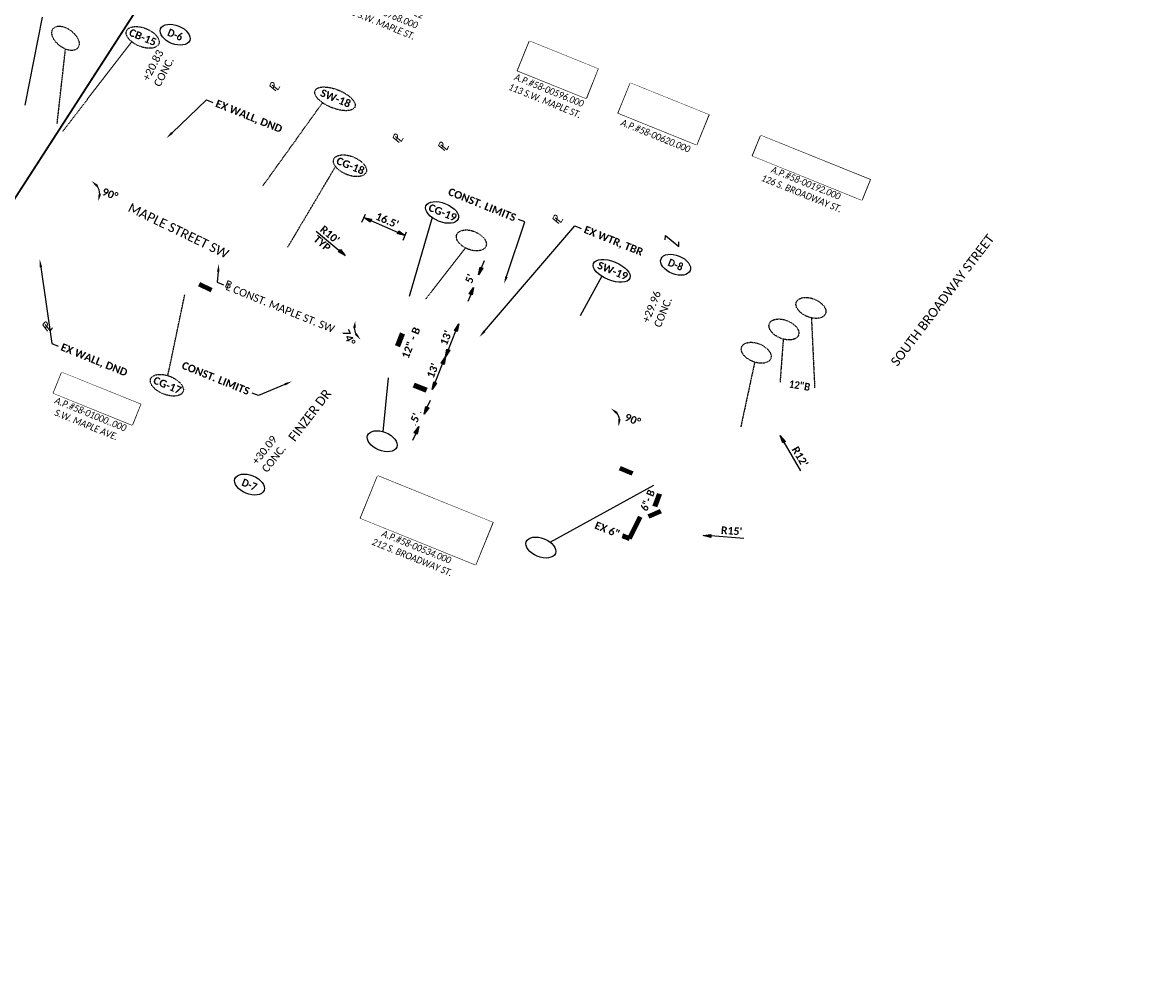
# Model space of a CAD drawing. Header units: feet. Extents: x 2204748 to 2209851, y 304262 to 307692.
# Tile 12 of 28: x 2206871 to 2207278, y 305408 to 305762. Entities that reach past the tile are written whole.
import ezdxf
from ezdxf import colors
from ezdxf.entities.mleader import LeaderData, LeaderLine
from ezdxf.math import Vec2, Vec3

# ---------------------------------------------------------------- set-up
doc = ezdxf.new("R2010")
doc.units = ezdxf.units.FT
doc.header["$MEASUREMENT"] = 0
doc.set_wipeout_variables(frame=1)
doc.linetypes.add('2', pattern=[0.1, 0.06, -0.04])
doc.linetypes.add('setbackex', pattern=[1.4, 1.3, -0.1])
for name, color, linetype in [('0_Text+_Line_Mask', 9, 'Continuous'), ('DR_P_Text', 7, 'Continuous'), ('DR_X_Text', 7, 'Continuous'), ('DV_X_Owner_Labels', 7, 'setbackex'), ('DV_X_Text', 7, 'Continuous'), ('RW_X_Text', 7, 'Continuous'), ('SH_TextM', 7, 'Continuous'), ('SV_X_Text_Comment', 7, 'Continuous')]:
    doc.layers.add(name, color=color, linetype=linetype)
doc.layers.add('SH_VPort', color=5, linetype='Continuous', plot=False)
doc.styles.add('Simplex Normal (0.14)', font='calibri.ttf', dxfattribs={"height": 0.14})
doc.styles.add('Slanted Normal (0.125) Font 31', font='calibrii.ttf', dxfattribs={"width": 0.9, "height": 0.125})
doc.styles.add('Slanted-Normal', font='calibriz.ttf', dxfattribs={"height": 0.14})
doc.styles.add('Slanted-Sub Title', font='calibriz.ttf', dxfattribs={"height": 0.17})
doc.styles.add('Straight Normal (0.14) Font 30', font='calibrib.ttf', dxfattribs={"height": 0.14})
doc.styles.add('Straight-Normal', font='calibrib.ttf', dxfattribs={"height": 0.14})
doc.dimstyles.new('Dec Straight 0', dxfattribs={"dimtxt": 0.14, "dimasz": 0.14, "dimexe": 0.07, "dimexo": 0.07, "dimgap": 0.05, "dimtad": 1, "dimdec": 0, "dimzin": 0, "dimdsep": 46, "dimtxsty": 'Straight Normal (0.14) Font 30', "dimcen": 0.07, "dimclrd": 9, "dimclre": 9, "dimclrt": 256, "dimadec": 0, "dimazin": 0, "dimtfac": 1, "dimtdec": 0, "dimtofl": 0, "dimtmove": 2, "dimatfit": 3, "dimfxl": 1, "dimtolj": 1, "dimtzin": 0, "dimlwd": 25, "dimlwe": 25, "dimarcsym": 0})
doc.dimstyles.new('Dec Straight 1', dxfattribs={"dimtxt": 0.14, "dimasz": 0.14, "dimexe": 0.07, "dimexo": 0.07, "dimgap": 0.05, "dimtad": 1, "dimdec": 1, "dimzin": 0, "dimdsep": 46, "dimtxsty": 'Straight Normal (0.14) Font 30', "dimblk": 'Dim1', "dimcen": 0, "dimclrd": 95, "dimclre": 95, "dimclrt": 256, "dimaunit": 1, "dimadec": 4, "dimazin": 0, "dimtfac": 1, "dimtdec": 1, "dimtofl": 0, "dimtmove": 0, "dimatfit": 3, "dimldrblk": 'Dim1', "dimfxl": 1, "dimtolj": 1, "dimtzin": 0, "dimlwd": 25, "dimlwe": 25, "dimarcsym": 0})

# ---------------------------------------------------------------- blocks, each defined once
blk = doc.blocks.new('PL')
at = {"layer": 'DV_X_Text', "char_height": 0.14, "attachment_point": 1, "style": 'Simplex Normal (0.14)'}
for s, insert, width in [('{\\Fsimplex|c0;\\Q15;P}', (-0.028, 0.106), 0.15221), ('{\\Fsimplex|c0;\\Q15;L}', (0.002, 0.072), 0.05119)]:
    blk.add_mtext(s, dxfattribs=dict(at, insert=insert, width=width))
blk = doc.blocks.new('Dim1')
h = blk.add_hatch(color=4)
h.dxf.hatch_style = 1
h.paths.add_polyline_path([(0, 0), (-1, -0.2), (-1, 0.2)])
at = {"color": 4}
blk.add_lwpolyline([(0, 0), (-1, -0.2), (-1, 0.2), (0, 0)], dxfattribs=at)
blk = doc.blocks.new('*D960')
at = {"layer": 'Defpoints', "color": 0, "transparency": 16777216}
for p in [(2207026.26, 305638.67), (2207026.26, 305638.67), (2207021.39, 305626.62)]:
    blk.add_point(p, dxfattribs=at)
at = {"layer": 'SH_TextM', "color": 95, "lineweight": 25, "transparency": 16777216}
blk.add_line((2207022.44, 305629.21), (2207025.21, 305636.07), dxfattribs=at)
at = {"layer": 'SH_TextM', "color": 95, "lineweight": 25, "transparency": 16777216, "xscale": 2.8, "yscale": 2.8, "zscale": 2.8}
for p, rotation in [((2207026.26, 305638.67), 67.98338012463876), ((2207021.39, 305626.62), 247.9833801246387)]:
    blk.add_blockref('Dim1', p, dxfattribs=dict(at, rotation=rotation))
at = {"layer": 'SH_TextM', "transparency": 16777216, "insert": (2207021.56, 305633.56), "char_height": 2.8, "attachment_point": 5, "rotation": 67.9834, "style": 'Straight Normal (0.14) Font 30'}
blk.add_mtext("\\A1;13'", dxfattribs=at)
blk = doc.blocks.new('*D961')
at = {"layer": 'Defpoints', "color": 0, "transparency": 16777216}
for p in [(2207031.13, 305650.72), (2207031.13, 305650.72), (2207026.26, 305638.67)]:
    blk.add_point(p, dxfattribs=at)
at = {"layer": 'SH_TextM', "color": 95, "lineweight": 25, "transparency": 16777216}
blk.add_line((2207027.31, 305641.27), (2207030.08, 305648.13), dxfattribs=at)
at = {"layer": 'SH_TextM', "color": 95, "lineweight": 25, "transparency": 16777216, "xscale": 2.8, "yscale": 2.8, "zscale": 2.8}
for p, rotation in [((2207031.13, 305650.72), 67.98338012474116), ((2207026.26, 305638.67), 247.9833801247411)]:
    blk.add_blockref('Dim1', p, dxfattribs=dict(at, rotation=rotation))
at = {"layer": 'SH_TextM', "transparency": 16777216, "insert": (2207026.43, 305645.61), "char_height": 2.8, "attachment_point": 5, "rotation": 67.9834, "style": 'Straight Normal (0.14) Font 30'}
blk.add_mtext("\\A1;13'", dxfattribs=at)
blk = doc.blocks.new('*D959')
at = {"layer": 'Defpoints', "color": 0, "transparency": 16777216}
for p in [(2207038.44, 305668.8), (2207038.44, 305668.8), (2207036.57, 305664.17)]:
    blk.add_point(p, dxfattribs=at)
at = {"layer": 'SH_TextM', "color": 95, "lineweight": 25, "transparency": 16777216}
for p, q in [((2207039.49, 305671.4), (2207040.54, 305673.99)), ((2207035.52, 305661.57), (2207034.47, 305658.97))]:
    blk.add_line(p, q, dxfattribs=at)
at = {"layer": 'SH_TextM', "color": 95, "lineweight": 25, "transparency": 16777216, "xscale": 2.8, "yscale": 2.8, "zscale": 2.8}
for p, rotation in [((2207038.44, 305668.8), 247.9833801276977), ((2207036.57, 305664.17), 67.98338012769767)]:
    blk.add_blockref('Dim1', p, dxfattribs=dict(at, rotation=rotation))
at = {"layer": 'SH_TextM', "transparency": 16777216, "insert": (2207035.26, 305667.39), "char_height": 2.8, "attachment_point": 5, "rotation": 67.9834, "style": 'Straight Normal (0.14) Font 30'}
blk.add_mtext("\\A1;5'", dxfattribs=at)
blk = doc.blocks.new('*D974')
at = {"layer": 'Defpoints', "color": 0, "transparency": 16777216}
for p in [(2206994.98, 305686.82), (2207011.42, 305683.29), (2207010.13, 305680.3)]:
    blk.add_point(p, dxfattribs=at)
at = {"layer": 'SH_TextM', "color": 95, "lineweight": 25, "transparency": 16777216}
for p, q in [((2206995.53, 305688.11), (2206996.82, 305691.1)), ((2206998.84, 305688.71), (2207008.85, 305684.4)), ((2207010.69, 305681.58), (2207011.98, 305684.57))]:
    blk.add_line(p, q, dxfattribs=at)
at = {"layer": 'SH_TextM', "color": 95, "lineweight": 25, "transparency": 16777216, "xscale": 2.8, "yscale": 2.8, "zscale": 2.8}
for p, rotation in [((2206996.27, 305689.82), 156.6982389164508), ((2207011.42, 305683.29), 336.6982389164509)]:
    blk.add_blockref('Dim1', p, dxfattribs=dict(at, rotation=rotation))
at = {"layer": 'SH_TextM', "transparency": 16777216, "insert": (2207004.81, 305688.8), "char_height": 2.8, "attachment_point": 5, "rotation": 336.6982, "style": 'Straight Normal (0.14) Font 30'}
blk.add_mtext("\\A1;16.5'", dxfattribs=at)
blk = doc.blocks.new('*D982')
at = {"layer": 'Defpoints', "color": 0, "transparency": 16777216}
for p in [(2207106.05, 305574.05), (2207121.01, 305572.97)]:
    blk.add_point(p, dxfattribs=at)
at = {"layer": 'SH_TextM', "color": 95, "lineweight": 25, "transparency": 16777216}
blk.add_line((2207135.99, 305571.89), (2207123.8, 305572.77), dxfattribs=at)
at = {"layer": 'SH_TextM', "color": 95, "lineweight": 25, "transparency": 16777216, "xscale": 2.8, "yscale": 2.8, "zscale": 2.8, "rotation": 175.8834313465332}
blk.add_blockref('Dim1', (2207121.01, 305572.97), dxfattribs=at)
at = {"layer": 'SH_TextM', "transparency": 16777216, "insert": (2207131.46, 305574.65), "char_height": 2.8, "attachment_point": 5, "rotation": 355.8834, "style": 'Straight Normal (0.14) Font 30'}
blk.add_mtext("\\A1;R15'", dxfattribs=at)
blk = doc.blocks.new('*D983')
at = {"layer": 'Defpoints', "color": 0, "transparency": 16777216}
for p in [(2207143.31, 305620.03), (2207149.34, 305609.65)]:
    blk.add_point(p, dxfattribs=at)
at = {"layer": 'SH_TextM', "color": 95, "lineweight": 25, "transparency": 16777216}
blk.add_line((2207156.89, 305596.67), (2207150.75, 305607.23), dxfattribs=at)
at = {"layer": 'SH_TextM', "color": 95, "lineweight": 25, "transparency": 16777216, "xscale": 2.8, "yscale": 2.8, "zscale": 2.8, "rotation": 120.168026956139}
blk.add_blockref('Dim1', (2207149.34, 305609.65), dxfattribs=at)
at = {"layer": 'SH_TextM', "transparency": 16777216, "insert": (2207156.62, 305601.96), "char_height": 2.8, "attachment_point": 5, "rotation": 300.168, "style": 'Straight Normal (0.14) Font 30'}
blk.add_mtext("\\A1;R12'", dxfattribs=at)
blk = doc.blocks.new('*D987')
at = {"layer": 'Defpoints', "color": 0, "transparency": 16777216}
for p in [(2207018.49, 305617.52), (2207016.42, 305612.97), (2207016.47, 305612.94)]:
    blk.add_point(p, dxfattribs=at)
at = {"layer": 'SH_TextM', "color": 95, "lineweight": 25, "transparency": 16777216}
for p, q in [((2207019.56, 305620.11), (2207020.69, 305622.67)), ((2207017.2, 305618.08), (2207017.15, 305618.11)), ((2207015.19, 305613.51), (2207015.14, 305613.53)), ((2207015.3, 305610.4), (2207014.17, 305607.84))]:
    blk.add_line(p, q, dxfattribs=at)
at = {"layer": 'SH_TextM', "color": 95, "lineweight": 25, "transparency": 16777216, "xscale": 2.8, "yscale": 2.8, "zscale": 2.8}
for p, rotation in [((2207018.44, 305617.54), 246.2620919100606), ((2207016.42, 305612.97), 66.26209191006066)]:
    blk.add_blockref('Dim1', p, dxfattribs=dict(at, rotation=rotation))
at = {"layer": 'SH_TextM', "transparency": 16777216, "insert": (2207015.21, 305616.23), "char_height": 2.8, "attachment_point": 5, "rotation": 66.2621, "style": 'Straight Normal (0.14) Font 30'}
blk.add_mtext("\\A1;5'", dxfattribs=at)
blk = doc.blocks.new('*D990')
at = {"color": 9, "lineweight": 25, "transparency": 16777216}
blk.add_arc((2206487.51, 306005.9), 5.2, 353.6535, 21.1968, dxfattribs=at)
at = {"color": 9, "transparency": 16777216}
for points in [[(2206491.99, 306007.5), (2206492.74, 306008.06), (2206490.69, 306010.02)], [(2206493.12, 306005.15), (2206492.25, 306005.5), (2206491.64, 306002.73)]]:
    blk.add_solid(points, dxfattribs=at)
at = {"layer": 'Defpoints', "color": 0, "transparency": 16777216}
for p in [(2206088.54, 306312.8), (2206511.91, 306037.6), (2206492.32, 306007.88), (2206487.51, 306005.9), (2207261.27, 305410.7)]:
    blk.add_point(p, dxfattribs=at)
at = {"transparency": 16777216, "insert": (2206495.35, 306006.28), "char_height": 2.8, "attachment_point": 5, "rotation": 272.7622, "style": 'Straight Normal (0.14) Font 30'}
blk.add_mtext('\\A1;90%%D', dxfattribs=at)
blk = doc.blocks.new('*D991')
at = {"color": 9, "lineweight": 25, "transparency": 16777216}
blk.add_arc((2206836.61, 305737.42), 5.2, 353.6535, 21.1968, dxfattribs=at)
at = {"color": 9, "transparency": 16777216}
for points in [[(2206841.09, 305739.02), (2206841.83, 305739.58), (2206839.78, 305741.54)], [(2206842.21, 305736.67), (2206841.35, 305737.02), (2206840.73, 305734.25)]]:
    blk.add_solid(points, dxfattribs=at)
at = {"layer": 'Defpoints', "color": 0, "transparency": 16777216}
for p in [(2206437.63, 306044.32), (2206861.01, 305769.12), (2206841.42, 305739.4), (2206836.61, 305737.42), (2207610.37, 305142.22)]:
    blk.add_point(p, dxfattribs=at)
at = {"transparency": 16777216, "insert": (2206844.45, 305737.8), "char_height": 2.8, "attachment_point": 5, "rotation": 272.7622, "style": 'Straight Normal (0.14) Font 30'}
blk.add_mtext('\\A1;90%%D', dxfattribs=at)
blk = doc.blocks.new('*D992')
at = {"color": 9, "lineweight": 25, "transparency": 16777216}
blk.add_arc((2207085.08, 305614.89), 5.2, 9.2055, 36.7487, dxfattribs=at)
at = {"color": 9, "transparency": 16777216}
for points in [[(2207088.96, 305617.63), (2207089.53, 305618.37), (2207087.03, 305619.71)], [(2207090.68, 305615.67), (2207089.75, 305615.77), (2207089.9, 305612.94)]]:
    blk.add_solid(points, dxfattribs=at)
at = {"layer": 'Defpoints', "color": 0, "transparency": 16777216}
for p in [(2206618.42, 305803.58), (2207100.08, 305651.97), (2207089.18, 305618.09), (2207085.08, 305614.89), (2207990.08, 305248.93)]:
    blk.add_point(p, dxfattribs=at)
at = {"transparency": 16777216, "insert": (2207095.09, 305615.55), "char_height": 2.8, "attachment_point": 5, "rotation": 337.98, "style": 'Straight Normal (0.14) Font 30'}
blk.add_mtext('\\A1;90%%D', dxfattribs=at)
blk = doc.blocks.new('*D1030')
at = {"layer": 'Defpoints', "color": 0, "transparency": 16777216}
for p in [(2206960.22, 305665.37), (2206992.71, 305649.45), (2206998.92, 305649.73), (2206955.47, 305594.84), (2207167.78, 305581.44)]:
    blk.add_point(p, dxfattribs=at)
at = {"layer": 'SH_TextM', "color": 9, "lineweight": 25, "transparency": 16777216}
blk.add_arc((2206998.92, 305649.73), 6.21, 184.0387, 205.5763, dxfattribs=at)
at = {"layer": 'SH_TextM', "color": 9, "transparency": 16777216}
for points in [[(2206992.26, 305649.36), (2206993.18, 305649.22), (2206993.16, 305652.05)], [(2206993.68, 305647.34), (2206992.95, 305646.75), (2206995.06, 305644.86)]]:
    blk.add_solid(points, dxfattribs=at)
at = {"layer": 'SH_TextM', "transparency": 16777216, "insert": (2206990.69, 305645.79), "char_height": 2.8, "attachment_point": 5, "rotation": 295.5449, "style": 'Straight Normal (0.14) Font 30'}
blk.add_mtext('\\A1;74%%D', dxfattribs=at)
blk = doc.blocks.new('*U1002')
at = {"layer": 'DR_P_Text', "color": 7, "linetype": 'Continuous', "lineweight": -3}
blk.add_leader([(2207100.45, 305582.41), (2207102.13, 305587.12)], dimstyle='Dec Straight 0', override={"dimscale": 1, "dimasz": 2.4, "dimclrd": 256, "dimlwd": 65535}, dxfattribs=at)
blk = doc.blocks.new('*U1003')
at = {"layer": 'DR_P_Text', "color": 7, "linetype": 'Continuous', "lineweight": -3}
blk.add_leader([(2207094.68, 305579.49), (2207099.27, 305581.48)], dimstyle='Dec Straight 0', override={"dimscale": 1, "dimasz": 2.4, "dimclrd": 256, "dimlwd": 65535}, dxfattribs=at)
blk = doc.blocks.new('*U1004')
at = {"layer": 'DR_P_Text', "color": 7, "linetype": 'Continuous', "lineweight": -3}
blk.add_leader([(2207089.29, 305598.08), (2207093.93, 305596.21)], dimstyle='Dec Straight 0', override={"dimscale": 1, "dimasz": 2.4, "dimclrd": 256, "dimlwd": 65535}, dxfattribs=at)
blk = doc.blocks.new('*U1005')
at = {"layer": 'DR_P_Text', "color": 7, "linetype": 'Continuous', "lineweight": -3}
blk.add_leader([(2207013.68, 305628.66), (2207018.31, 305626.78)], dimstyle='Dec Straight 0', override={"dimscale": 1, "dimasz": 2.4, "dimclrd": 256, "dimlwd": 65535}, dxfattribs=at)
blk = doc.blocks.new('*U1006')
at = {"layer": 'DR_P_Text', "color": 7, "linetype": 'Continuous', "lineweight": -3}
blk.add_leader([(2206934.67, 305665.8), (2206939.18, 305663.64)], dimstyle='Dec Straight 0', override={"dimscale": 1, "dimasz": 2.4, "dimclrd": 256, "dimlwd": 65535}, dxfattribs=at)

msp = doc.modelspace()

# ---------------------------------------------------------------- linework, layer by layer
at = {"linetype": '2', "elevation": 1019.79}
msp.add_lwpolyline([(2206910.88, 305754.48), (2206885.36, 305721.39)], dxfattribs=at)
at = {"linetype": '2'}
for points in [[(2206981.03, 305732.07), (2206959, 305701.39)], [(2206985.8, 305708.62), (2206968.17, 305678.88)], [(2206924.17, 305631.71), (2206930.4, 305661.43)]]:
    msp.add_lwpolyline(points, dxfattribs=at)
for points in [[(2207021.37, 305689.81), (2207012.86, 305660.81)], [(2207083.68, 305668.34), (2207075.73, 305653.72)], [(2207003.32, 305611.1), (2207005.33, 305630.95)]]:
    msp.add_lwpolyline(points)
at = {"color": 9, "lineweight": 25}
msp.add_arc((2206893.53, 305698.31), 5.64, 1.5396, 34.013, dxfattribs=at)
at = {"color": 9}
for points in [[(2206897.9, 305701.11), (2206898.52, 305701.81), (2206896.11, 305703.32)], [(2206899.62, 305698.35), (2206898.71, 305698.56), (2206898.55, 305695.73)]]:
    msp.add_solid(points, dxfattribs=at)
at = {"layer": '0_Text+_Line_Mask'}
for points in [[(2207057.18, 305754.7), (2207082.32, 305744.53), (2207077.92, 305733.65), (2207052.78, 305743.82)], [(2207094.25, 305739.3), (2207123.03, 305727.66), (2207118.56, 305716.6), (2207089.78, 305728.24)], [(2207142.23, 305720), (2207182.34, 305703.78), (2207179.3, 305696.26), (2207139.19, 305712.48)], [(2206885.2, 305632.92), (2206914.15, 305621.21), (2206911.05, 305613.55), (2206882.1, 305625.26)], [(2207001.34, 305594.87), (2207043.63, 305577.77), (2207037.32, 305562.17), (2206995.03, 305579.27)]]:
    msp.add_lwpolyline(points, close=True, dxfattribs=at)
at = {"layer": 'DR_P_Text', "linetype": '2'}
msp.add_lwpolyline([(2207139.94, 305636.67), (2207134.82, 305612.88)], dxfattribs=at)
at = {"layer": 'DV_X_Text'}
msp.add_lwpolyline([(2207107.08, 305681.61), (2207107.14, 305683.22), (2207112.06, 305679.17), (2207112.08, 305680.95)], dxfattribs=at)
at = {"layer": 'SH_TextM', "color": 95, "lineweight": 25}
for p, q in [((2206978.77, 305684.81), (2206989.43, 305675.9)), ((2207021.5, 305626.9), (2207022.55, 305629.49))]:
    msp.add_line(p, q, dxfattribs=at)
at = {"layer": 'SH_TextM'}
msp.add_lwpolyline([(2206877.92, 305763.5), (2206871.62, 305731.11)], dxfattribs=at)
at = {"layer": 'SH_TextM', "linetype": '2'}
for points in [[(2206883.47, 305724.29), (2206886.54, 305751.8)], [(2207033.61, 305678.64), (2207018.87, 305659.77)], [(2207160.79, 305652.95), (2207161.99, 305627.22)], [(2207150.44, 305645.14), (2207149.25, 305629.23)]]:
    msp.add_lwpolyline(points, dxfattribs=at)
for centre, major_axis, ratio in [((2206886.54, 305755.75), (-4.56, 3.53), 0.596932), ((2206914.93, 305756.07, 1019.79), (-5.93, 2.4), 0.538111), ((2206985.61, 305733.49), (-7.33, 2.97), 0.43536), ((2206991.13, 305708.89), (-5.93, 2.4), 0.538111), ((2207035.78, 305681.43), (-5.35, 2.16), 0.596932), ((2207160.62, 305656.61), (-5.35, 2.16), 0.596932), ((2207150.7, 305648.69), (-5.35, 2.16), 0.596932), ((2207140.51, 305640.12), (-5.35, 2.16), 0.596932), ((2206923.82, 305628.19), (-5.93, 2.4), 0.538111)]:
    msp.add_ellipse(centre, major_axis=major_axis, ratio=ratio, dxfattribs=at)
at = {"layer": 'SH_TextM'}
for centre, major_axis, ratio in [((2206926.87, 305757.07), (-5.35, 2.16), 0.596932), ((2207025.02, 305691.71), (-5.93, 2.4), 0.538111), ((2207087.33, 305670.24), (-6.7, 2.71), 0.476908), ((2207110.86, 305672.5), (-5.35, 2.16), 0.596932), ((2207002.96, 305607.58), (-5.35, 2.16), 0.596932), ((2206954.18, 305591.65), (-5.35, 2.16), 0.596932), ((2207061.3, 305568.51), (-5.35, 2.16), 0.596932)]:
    msp.add_ellipse(centre, major_axis=major_axis, ratio=ratio, dxfattribs=at)
at = {"layer": 'SH_VPort', "elevation": -658.73}
msp.add_lwpolyline([(2206539.05, 306090.86), (2206927.67, 305789.63), (2206810.54, 305608.08), (2206407.18, 305920.73)], close=True, dxfattribs=at)
at = {"layer": 'SH_VPort', "color": 12, "const_width": 0.5}
msp.add_lwpolyline([(2206723.24, 305472.79), (2207028.37, 305945.71)], dxfattribs=at)

# ---------------------------------------------------------------- block references
at = {"layer": 'DV_X_Text', "xscale": 20, "yscale": 20, "zscale": 20}
for p, rotation in [((2206963.33, 305736.83), 66.13424475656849), ((2207008.67, 305717.84), 66.18077325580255), ((2207025.39, 305714.87), 66.1807732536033), ((2207067.39, 305688.04), 66.25422224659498), ((2206879.46, 305648.61), 51.63157223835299)]:
    msp.add_blockref('PL', p, dxfattribs=dict(at, rotation=rotation))
at = {"layer": 'SH_TextM', "color": 95, "lineweight": 25, "xscale": 2.8, "yscale": 2.8, "zscale": 2.8, "rotation": 320.1218834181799}
msp.add_blockref('Dim1', (2206989.43, 305675.9), dxfattribs=at)
at = {"layer": 'SV_X_Text_Comment', "color": 7, "linetype": 'Continuous', "lineweight": -3, "rotation": 180}
for name, p in [('*U1006', (4413874.85, 611328.96)), ('*U1005', (4414032.94, 611255.05)), ('*U1004', (4414184.28, 611193.86))]:
    msp.add_blockref(name, p, dxfattribs=at)

# ---------------------------------------------------------------- texts
at = {"insert": (2206902.93, 305698.49), "char_height": 2.8, "attachment_point": 5, "rotation": 337.98, "style": 'Straight Normal (0.14) Font 30'}
msp.add_mtext('\\A1;90%%D', dxfattribs=at)
at = {"layer": 'DR_P_Text', "insert": (2207156.23, 305626.72), "char_height": 2.8, "width": 9.0281, "attachment_point": 8, "rotation": 350.4316, "style": 'Straight-Normal'}
msp.add_mtext('{\\W0.9;12"B}', dxfattribs=at)
at = {"layer": 'DR_P_Text', "color": 7, "linetype": 'Continuous', "lineweight": -3, "insert": (2207102.09, 305589.56, 998.3), "char_height": 2.8, "attachment_point": 6, "rotation": 67.983, "style": 'Straight-Normal', "bg_fill": 3, "box_fill_scale": 1, "bg_fill_color": 256, "bg_fill_transparency": 0}
msp.add_mtext('{\\W0.9;\\C256;6"- B}', dxfattribs=at)
at = {"layer": 'DR_X_Text', "color": 7, "linetype": 'Continuous', "lineweight": -3, "insert": (2207090.2, 305573.32, -1.34), "char_height": 2.8, "attachment_point": 6, "rotation": 337.983, "style": 'Straight-Normal', "bg_fill": 3, "box_fill_scale": 1, "bg_fill_color": 256, "bg_fill_transparency": 0}
msp.add_mtext('{\\fCalibri|b1|i0|c0|p46;\\C256;EX 6"}', dxfattribs=at)
at = {"layer": 'DV_X_Owner_Labels', "char_height": 2.5, "attachment_point": 2, "rotation": 337.983, "style": 'Slanted Normal (0.125) Font 31'}
for s, insert, width in [('CASEY J. MILLER\\PO.R. 1162, PG. 1512\\PA.P.#58-00768.000\\P121 S.W. MAPLE ST.', (2207006.93, 305774.37), 97.223), ('ROBERT L. ENGEL\\PCYNTHIA K. ENGEL\\PD.V. 736, PG. 267\\PA.P.#58-00596.000\\P113 S.W. MAPLE ST.', (2207069.53, 305749.4), 97.223), ('THE VILLAGE\\POF SUGARCREEK\\PO.R. 1470, PG. 1112\\PA.P.#58-00620.000', (2207108.66, 305732.65), 97.223), ('THE VILLAGE OF SUGARCREEK\\PO.R. 1471, PG. 1134\\PA.P.#58-00192.000\\P126 S. BROADWAY ST.', (2207162.35, 305711.46), 97.223), ('RENO G. STEVANUS\\PO.R. 1630, PG. 4137\\PA.P.#58-01000..000\\PS.W. MAPLE AVE.', (2206899.38, 305626.43), 97.223), ('ARLENE L. RAY, TRUST. OF THE\\PRAY FAMILY SURVIVING SPOUSE TRUST\\PO.R. 1577, PG. 2193\\PA.P.#58-00534.000\\P212 S. BROADWAY ST.', (2207022.32, 305585.39), 46.1793)]:
    msp.add_mtext(s, dxfattribs=dict(at, insert=insert, width=width))
at = {"layer": 'RW_X_Text', "style": 'Slanted-Sub Title'}
for s, rotation, p in [('MAPLE STREET SW', 334.1189, (2206909.22, 305692.3)), ('SOUTH BROADWAY STREET', 52.7517, (2207192.39, 305634.89)), ('FINZER DR', 52.7517, (2206970.89, 305607.17))]:
    msp.add_text(s, height=3.4, rotation=rotation, dxfattribs=at).set_placement(p)
at = {"layer": 'SH_TextM', "char_height": 2.8}
for s, insert, width, attachment_point, rotation, style in [('CB-15', (2206910.69, 305759.42, 1019.79), 10.373, 1, 337.5434, 'Straight-Normal'), ('{\\W0.9;D-6}', (2206926.87, 305757.07), 13.0687, 5, 337.98, 'Straight-Normal'), ('+20.83\\PCONC.', (2206914.68, 305741.08, -610.86), 17.8413, 1, 62.8116, 'Slanted-Normal'), ('SW-18', (2206981.01, 305737.21), 10.373, 1, 337.5434, 'Straight-Normal'), ('CG-18', (2206986.9, 305712.24), 10.373, 1, 337.5434, 'Straight-Normal'), ('CG-19', (2207020.79, 305695.06), 10.373, 1, 337.5434, 'Straight-Normal'), ('SW-19', (2207082.89, 305673.8), 10.373, 1, 337.5434, 'Straight-Normal'), ('{\\W0.9;D-8}', (2207110.86, 305672.5), 13.0687, 5, 337.98, 'Straight-Normal'), ('B', (2206945.93, 305666.96), 2.8, 1, 337.983, 'Slanted-Normal'), ('+29.96\\PCONC.', (2207098.43, 305651.98, -610.86), 12.8613, 1, 67.983, 'Slanted-Normal'), ('CG-17', (2206919.58, 305631.54), 10.373, 1, 337.5434, 'Straight-Normal'), ('+30.09\\PCONC.', (2206954.81, 305600.49, -610.86), 12.8613, 1, 51.6316, 'Slanted-Normal'), ('{\\W0.9;D-7}', (2206954.18, 305591.65), 13.0687, 5, 337.98, 'Straight-Normal')]:
    msp.add_mtext(s, dxfattribs=dict(at, insert=insert, width=width, attachment_point=attachment_point, rotation=rotation, style=style))
at = {"layer": 'SH_TextM', "char_height": 2.8, "attachment_point": 5, "rotation": 320.1219, "style": 'Straight Normal (0.14) Font 30'}
for s, insert in [("\\A1;R10'", (2206983.74, 305683.58)), ('\\A1;TYP', (2206980.9, 305680.37))]:
    msp.add_mtext(s, dxfattribs=dict(at, insert=insert))

# ---------------------------------------------------------------- dimensions: what is measured, and where the dimension line sits
at = {"layer": 'SH_TextM'}
dim = msp.add_aligned_dim(p1=(2206994.98, 305686.82), p2=(2207010.13, 305680.3), distance=3.26, dimstyle='Dec Straight 1', override={"dimpost": "'"}, dxfattribs=at)
dim.commit()
dim.dimension.update_dxf_attribs({"geometry": '*D974', "text_midpoint": (2207004.81, 305688.8)})
for p1, p2, text, picture, middle in [((2207036.57, 305664.17), (2207038.44, 305668.8), "5'", '*D959', (2207035.26, 305667.39)), ((2207026.26, 305638.67), (2207031.13, 305650.72), "13'", '*D961', (2207026.43, 305645.61))]:
    dim = msp.add_aligned_dim(p1=p1, p2=p2, distance=0, text=text, dimstyle='Dec Straight 1', override={"dimpost": "'"}, dxfattribs=at)
    dim.commit()
    dim.dimension.update_dxf_attribs({"geometry": picture, "text_midpoint": middle})
dim = msp.add_linear_dim(base=(2207016.42, 305612.97), p1=(2207018.49, 305617.52), p2=(2207016.47, 305612.94), angle=246.2621, text="5'", dimstyle='Dec Straight 1', override={"dimpost": "'"}, dxfattribs=at)
dim.commit()
dim.dimension.update_dxf_attribs({"geometry": '*D987', "text_midpoint": (2207017.43, 305615.25), "dimtype": 161})
for center, mpoint, text, picture, middle in [((2207143.31, 305620.03), (2207149.34, 305609.65), "R12'", '*D983', (2207156.62, 305601.96)), ((2207106.05, 305574.05), (2207121.01, 305572.97), "R15'", '*D982', (2207131.46, 305574.65))]:
    dim = msp.add_radius_dim(center=center, mpoint=mpoint, text=text, dimstyle='Dec Straight 1', override={"dimpost": "'"}, dxfattribs=at)
    dim.commit()
    dim.dimension.update_dxf_attribs({"geometry": picture, "text_midpoint": middle})

# ---------------------------------------------------------------- leaders
ml = msp.add_multileader_mtext('Standard', dxfattribs=at)
ml.set_content('EX WALL, DND', color=256, style='Straight Normal (0.14) Font 30')
ml.set_leader_properties(color=256, linetype='Continuous', lineweight=-1)
ml.build(insert=Vec2(0, 0))
ml.multileader.update_dxf_attribs({"text_right_attachment_type": 3, "dogleg_length": 0.125, "arrow_head_size": 2.8, "scale": 20})
ctx = ml.context
ctx.base_point, ctx.scale, ctx.char_height, ctx.arrow_head_size, ctx.landing_gap_size, ctx.plane_origin, ctx.plane_x_axis, ctx.plane_y_axis = Vec3(2206940.72, 305732.16), 20, 2.8, 2.8, 1.2, Vec3(2206923.7, 305719.06), Vec3(0.927053, -0.37493), Vec3(0.37493, 0.927053)
ctx.right_attachment = 3
notes = []
notes.append((ctx, [(0, (1, 1, 0), (2206938.4, 305733.09), (0.927053, -0.37493), 2.5, [(0, [(2206923.7, 305719.06)], 0, [])])]))
ctx.mtext.insert, ctx.mtext.text_direction, ctx.mtext.rotation, ctx.mtext.flow_direction = Vec3(2206942.48, 305733.3), Vec3(0.927053, -0.37493), 5.898864, 5
ml = msp.add_multileader_mtext('Standard', dxfattribs=at)
ml.set_content('CONST. LIMITS', color=256, style='Straight Normal (0.14) Font 30')
ml.set_leader_properties(color=256, linetype='Continuous', lineweight=-1)
ml.build(insert=Vec2(0, 0))
ml.multileader.update_dxf_attribs({"text_right_attachment_type": 3, "dogleg_length": 0.125, "arrow_head_size": 2.8})
ctx = ml.context
ctx.base_point, ctx.char_height, ctx.arrow_head_size, ctx.landing_gap_size, ctx.plane_origin, ctx.plane_x_axis, ctx.plane_y_axis = Vec3(2207026.1, 305700.1), 2.8, 2.8, 1.2, Vec3(2207067.72, 305693.45), Vec3(0.927073, -0.374882), Vec3(0.374882, 0.927073)
ctx.right_attachment, ctx.text_align_type = 3, 2
notes.append((ctx, [(0, (1, 1, 0), (2207055.39, 305688.22), (-0.927073, 0.374882), 2.5, [(0, [(2207047.8, 305665.46)], 0, [])])]))
ctx.mtext.insert, ctx.mtext.text_direction, ctx.mtext.rotation, ctx.mtext.alignment, ctx.mtext.flow_direction = Vec3(2207052.51, 305690.96), Vec3(0.927073, -0.374882), 5.898916, 3, 5
ml = msp.add_multileader_mtext('Standard', dxfattribs=at)
ml.set_content('EX WTR, TBR', color=256, style='Straight Normal (0.14) Font 30')
ml.set_leader_properties(color=256, linetype='Continuous', lineweight=-1)
ml.build(insert=Vec2(0, 0))
ml.multileader.update_dxf_attribs({"text_right_attachment_type": 3, "dogleg_length": 0.125, "arrow_head_size": 2.8})
ctx = ml.context
ctx.base_point, ctx.char_height, ctx.arrow_head_size, ctx.landing_gap_size, ctx.plane_origin, ctx.plane_x_axis, ctx.plane_y_axis = Vec3(2207076.18, 305685.8, -610.86), 2.8, 2.8, 1.2, Vec3(2207038.75, 305645.91, -610.86), Vec3(0.927073, -0.374882), Vec3(0.374882, 0.927073)
ctx.right_attachment = 3
notes.append((ctx, [(0, (1, 1, 0), (2207073.86, 305686.74, -610.86), (0.927073, -0.374882), 2.5, [(0, [(2207038.75, 305645.91, -610.86)], 0, [])])]))
ctx.mtext.insert, ctx.mtext.text_direction, ctx.mtext.rotation, ctx.mtext.flow_direction = Vec3(2207077.94, 305686.94, -610.86), Vec3(0.927073, -0.374882), 5.898916, 5
ml = msp.add_multileader_mtext('Standard', dxfattribs=at)
ml.set_content('L CONST. MAPLE ST. SW', color=256, style='Slanted-Normal')
ml.set_leader_properties(color=256, linetype='Continuous', lineweight=-1)
ml.build(insert=Vec2(0, 0))
ml.multileader.update_dxf_attribs({"text_right_attachment_type": 3, "dogleg_length": 0.125, "arrow_head_size": 2.8, "scale": 20})
ctx = ml.context
ctx.base_point, ctx.scale, ctx.char_height, ctx.arrow_head_size, ctx.landing_gap_size, ctx.plane_origin, ctx.plane_x_axis, ctx.plane_y_axis = Vec3(2206944.61, 305665.11), 20, 2.8, 2.8, 1.2, Vec3(2206946.07, 305673.13), Vec3(0.927073, -0.374882), Vec3(0.374882, 0.927073)
ctx.right_attachment = 3
notes.append((ctx, [(0, (1, 1, 0), (2206942.29, 305666.05), (0.927073, -0.374882), 2.5, [(0, [(2206942.94, 305672.74)], 0, [])])]))
ctx.mtext.insert, ctx.mtext.text_direction, ctx.mtext.rotation, ctx.mtext.flow_direction = Vec3(2206946.26, 305665.98), Vec3(0.927073, -0.374882), 5.898916, 5
ml = msp.add_multileader_mtext('Standard', dxfattribs=at)
ml.set_content('CONST. LIMITS', color=256, style='Straight Normal (0.14) Font 30')
ml.set_leader_properties(color=256, linetype='Continuous', lineweight=-1)
ml.build(insert=Vec2(0, 0))
ml.multileader.update_dxf_attribs({"text_right_attachment_type": 3, "dogleg_length": 0.125, "arrow_head_size": 2.8})
ctx = ml.context
ctx.base_point, ctx.char_height, ctx.arrow_head_size, ctx.landing_gap_size, ctx.plane_origin, ctx.plane_x_axis, ctx.plane_y_axis = Vec3(2206928.16, 305636.26, -610.86), 2.8, 2.8, 1.2, Vec3(2206969.79, 305629.6, -610.86), Vec3(0.927073, -0.374882), Vec3(0.374882, 0.927073)
ctx.right_attachment, ctx.text_align_type = 3, 2
notes.append((ctx, [(0, (1, 1, 0), (2206957.45, 305624.37, -610.86), (-0.927073, 0.374882), 2.5, [(0, [(2206969.79, 305629.6, -610.86)], 0, [])])]))
ctx.mtext.insert, ctx.mtext.text_direction, ctx.mtext.rotation, ctx.mtext.alignment, ctx.mtext.flow_direction = Vec3(2206954.57, 305627.11, -610.86), Vec3(0.927073, -0.374882), 5.898916, 3, 5
for ctx, leaders in notes:
    for number, flags, end, landing, length, lines in leaders:
        leader = LeaderData()
        leader.index, (leader.has_last_leader_line, leader.has_dogleg_vector, leader.attachment_direction) = number, flags
        leader.last_leader_point, leader.dogleg_vector, leader.dogleg_length = Vec3(end), Vec3(landing), length
        for number, points, colour, breaks in lines:
            line = LeaderLine()
            line.index, line.vertices, line.color, line.breaks = number, Vec3.list(points), colors.encode_raw_color(colour), breaks
            leader.lines.append(line)
        ctx.leaders.append(leader)

# ---------------------------------------------------------------- next in the draw order: linework, layer by layer
msp.add_lwpolyline([(2207064.72, 305570.5), (2207102.9, 305591.5)])

# ---------------------------------------------------------------- next in the draw order: block references
at = {"layer": 'SV_X_Text_Comment', "color": 7, "linetype": 'Continuous', "lineweight": -3, "rotation": 180}
for name, p in [('*U1002', (4414205.36, 611170.66)), ('*U1003', (4414200.14, 611161.38))]:
    msp.add_blockref(name, p, dxfattribs=at)

# ---------------------------------------------------------------- next in the draw order: texts
at = {"layer": 'DR_P_Text', "color": 7, "linetype": 'Continuous', "lineweight": -3, "insert": (2207013.55, 305643.81, 1005.96), "char_height": 2.8, "width": 11.8711, "attachment_point": 5, "rotation": 67.9834, "style": 'Straight-Normal', "bg_fill": 3, "box_fill_scale": 1.178571, "bg_fill_color": 256, "bg_fill_true_color": 13158600, "bg_fill_transparency": 0}
msp.add_mtext('{\\fCalibri|b1|i0|c0|p2;\\C256;12" - B}', dxfattribs=at)

# ---------------------------------------------------------------- next in the draw order: leaders
at = {"layer": 'DR_X_Text', "color": 7, "linetype": 'Continuous', "lineweight": -3}
msp.add_leader([(2207097.8, 305579.75, -1.34), (2207093.93, 305571.81, -1.34), (2207091.33, 305572.86, -1.34)], dimstyle='Dec Straight 0', override={"dimscale": 1, "dimasz": 2.8, "dimclrd": 256, "dimlwd": 65535}, dxfattribs=at)

# ---------------------------------------------------------------- next in the draw order: wipeouts: each hides what was drawn before it
for points in [[(2207057.18, 305754.7), (2207082.32, 305744.53), (2207077.92, 305733.65), (2207052.78, 305743.82)], [(2207094.25, 305739.3), (2207123.03, 305727.66), (2207118.56, 305716.6), (2207089.78, 305728.24)], [(2207142.23, 305720), (2207182.34, 305703.78), (2207179.3, 305696.26), (2207139.19, 305712.48)], [(2206885.2, 305632.92), (2206914.15, 305621.21), (2206911.05, 305613.55), (2206882.1, 305625.26)], [(2207001.34, 305594.87), (2207043.63, 305577.77), (2207037.32, 305562.17), (2206995.03, 305579.27)]]:
    msp.add_wipeout(points).dxf.layer = '0_Text+_Line_Mask'

# ---------------------------------------------------------------- next in the draw order: dimensions: what is measured, and where the dimension line sits
for base, line1, line2, picture, middle in [((2206492.32, 306007.88), ((2206088.54, 306312.8), (2207261.27, 305410.7)), ((2206511.91, 306037.6), (2206487.51, 306005.9)), '*D990', (2206495.35, 306006.28)), ((2206841.42, 305739.4), ((2206437.63, 306044.32), (2207610.37, 305142.22)), ((2206861.01, 305769.12), (2206836.61, 305737.42)), '*D991', (2206844.45, 305737.8))]:
    dim = msp.add_angular_dim_2l(base=base, line1=line1, line2=line2, text='90%%D', dimstyle='Dec Straight 0', override={"dimscale": 0, "dimpost": "'"})
    dim.commit()
    dim.dimension.update_dxf_attribs({"geometry": picture, "text_midpoint": middle, "dimtype": 162})
dim = msp.add_angular_dim_2l(base=(2207089.18, 305618.09), line1=((2206618.42, 305803.58), (2207990.08, 305248.93)), line2=((2207100.08, 305651.97), (2207085.08, 305614.89)), text='90%%D', dimstyle='Dec Straight 0', override={"dimscale": 0, "dimpost": "'"})
dim.commit()
dim.dimension.update_dxf_attribs({"geometry": '*D992', "text_midpoint": (2207095.09, 305615.55), "dimtype": 162, "text_rotation": 337.98})
at = {"layer": 'SH_TextM'}
dim = msp.add_angular_dim_2l(base=(2206992.71, 305649.45), line1=((2206955.47, 305594.84), (2206998.92, 305649.73)), line2=((2206960.22, 305665.37), (2207167.78, 305581.44)), text='74%%D', dimstyle='Dec Straight 0', override={"dimscale": 0, "dimpost": "'"}, dxfattribs=at)
dim.commit()
dim.dimension.update_dxf_attribs({"geometry": '*D1030', "text_midpoint": (2206990.69, 305645.79), "dimtype": 162})
dim = msp.add_aligned_dim(p1=(2207021.39, 305626.62), p2=(2207026.26, 305638.67), distance=0, text="13'", dimstyle='Dec Straight 1', override={"dimpost": "'"}, dxfattribs=at)
dim.commit()
dim.dimension.update_dxf_attribs({"geometry": '*D960', "text_midpoint": (2207021.56, 305633.56)})

# ---------------------------------------------------------------- next in the draw order: leaders
at = {"layer": 'DR_P_Text', "color": 7, "linetype": 'Continuous', "lineweight": -3}
msp.add_leader([(2207008.61, 305642.54), (2207010.49, 305647.18)], dimstyle='Dec Straight 0', override={"dimscale": 1, "dimasz": 2.4, "dimclrd": 256, "dimlwd": 65535}, dxfattribs=at)
at = {"layer": 'SH_TextM'}
ml = msp.add_multileader_mtext('Standard', dxfattribs=at)
ml.set_content('EX WALL, DND', color=256, style='Straight Normal (0.14) Font 30')
ml.set_leader_properties(color=256, linetype='Continuous', lineweight=-1)
ml.build(insert=Vec2(0, 0))
ml.multileader.update_dxf_attribs({"text_right_attachment_type": 3, "dogleg_length": 0.125, "arrow_head_size": 2.8, "scale": 20})
ctx = ml.context
ctx.base_point, ctx.scale, ctx.char_height, ctx.arrow_head_size, ctx.landing_gap_size, ctx.plane_origin, ctx.plane_x_axis, ctx.plane_y_axis = Vec3(2206883.82, 305642.6), 20, 2.8, 2.8, 1.2, Vec3(2206866.79, 305629.51), Vec3(0.927053, -0.37493), Vec3(0.37493, 0.927053)
ctx.right_attachment = 3
notes = []
notes.append((ctx, [(0, (1, 1, 0), (2206881.5, 305643.54), (0.927053, -0.37493), 2.5, [(0, [(2206877.11, 305674.4)], 0, [])])]))
ctx.mtext.insert, ctx.mtext.text_direction, ctx.mtext.rotation, ctx.mtext.flow_direction = Vec3(2206885.57, 305643.74), Vec3(0.927053, -0.37493), 5.898864, 5
for ctx, leaders in notes:
    for number, flags, end, landing, length, lines in leaders:
        leader = LeaderData()
        leader.index, (leader.has_last_leader_line, leader.has_dogleg_vector, leader.attachment_direction) = number, flags
        leader.last_leader_point, leader.dogleg_vector, leader.dogleg_length = Vec3(end), Vec3(landing), length
        for number, points, colour, breaks in lines:
            line = LeaderLine()
            line.index, line.vertices, line.color, line.breaks = number, Vec3.list(points), colors.encode_raw_color(colour), breaks
            leader.lines.append(line)
        ctx.leaders.append(leader)

doc.saveas('drawing.dxf')
